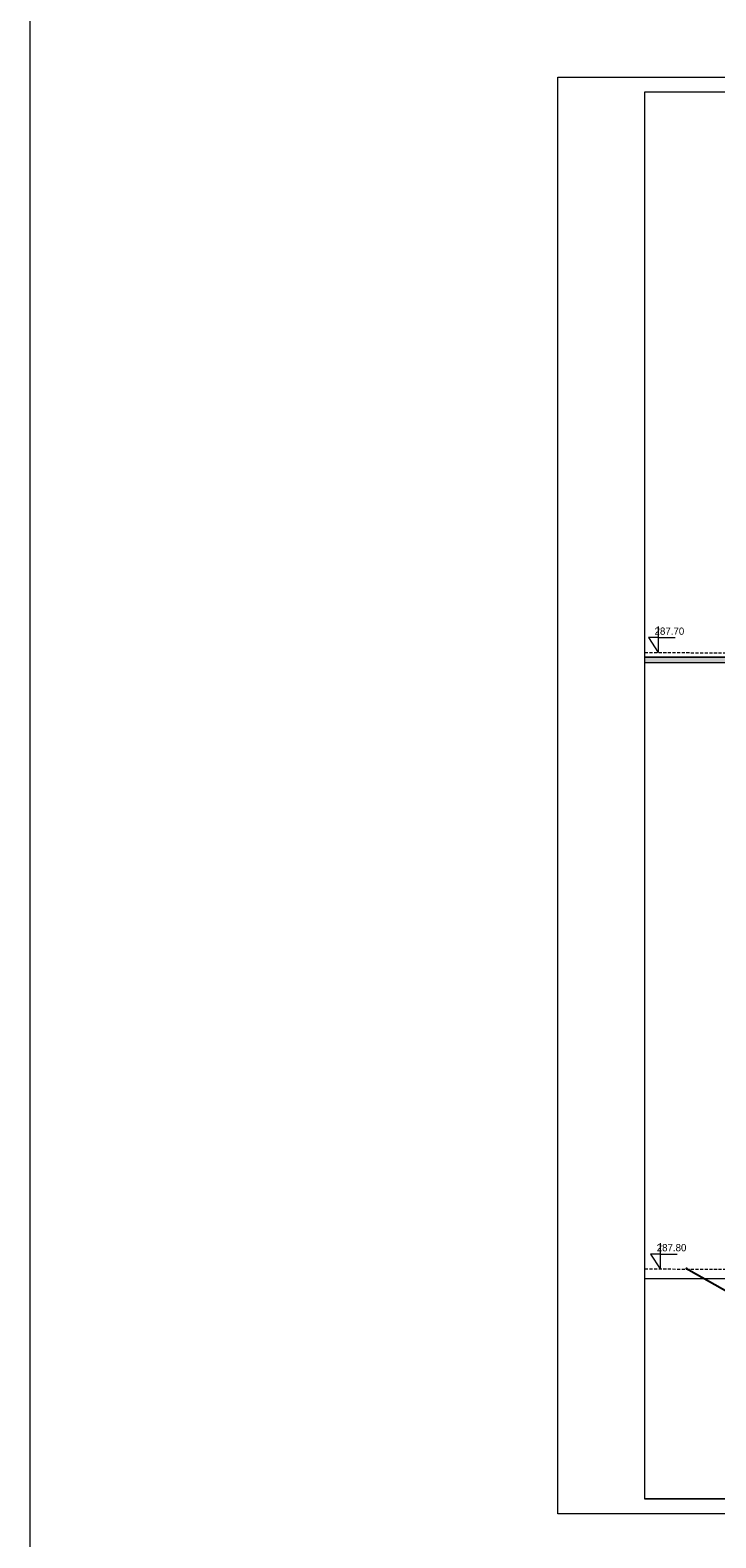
# Model space of a CAD drawing. Header units: millimetres. Extents: x -115268 to 140687, y -37779 to 24471.
# Tile 244 of 256: x 43052 to 44469, y 16580 to 19697. Entities that reach past the tile are written whole.
import ezdxf
from ezdxf import colors
from ezdxf.entities.mleader import LeaderData, LeaderLine
from ezdxf.math import Vec2, Vec3

# ---------------------------------------------------------------- set-up
doc = ezdxf.new("R2010")
doc.units = ezdxf.units.MM
doc.linetypes.add('DASHED', pattern=[19.05, 12.7, -6.35])
doc.layers.get('0').update_dxf_attribs({"lineweight": 9})
for name, color, linetype, lineweight in [('A_CIENKA', 7, 'Continuous', 9), ('A_HATCH', 8, 'Continuous', 9), ('A_PRZERYW', 8, 'DASHED', 9), ('A_RAMKA', 7, 'Continuous', 9)]:
    doc.layers.add(name, color=color, linetype=linetype, lineweight=lineweight)

# ---------------------------------------------------------------- blocks, each defined once
blk = doc.blocks.new('_Dot')
at = {"color": 0, "linetype": 'ByBlock', "lineweight": -2}
blk.add_line((-0.5, 0), (-1, 0), dxfattribs=at)
at = {"color": 0, "linetype": 'ByBlock', "const_width": 0.5}
blk.add_lwpolyline([(-0.25, 0, 1), (0.25, 0, 1)], format="xyb", close=True, dxfattribs=at)

msp = doc.modelspace()

# ---------------------------------------------------------------- hatches: boundary and pattern name
at = {"layer": 'A_HATCH', "true_color": 0x000000, "transparency": 33554559}
h = msp.add_hatch(color=18, dxfattribs=at)
h.dxf.hatch_style = 1
h.paths.add_polyline_path([(47808.12011, 18389.17005), (47808.12011, 18400.71116), (44322.30594, 18400.71116), (44322.30594, 18389.17005)])

# ---------------------------------------------------------------- linework, layer by layer
msp.add_lwpolyline([(43051.8412, 24470.50472), (64269.45076, 24470.50472), (64269.45076, 5600.02562), (43051.8412, 5600.02562)], close=True)
at = {"layer": 'A_CIENKA'}
for p, q in [((44349.82642, 18464.12771), (44349.82642, 18410.69956)), ((44349.82642, 18441.48264), (44329.82642, 18441.48264)), ((44329.82642, 18441.48264), (44349.82642, 18410.69956)), ((44349.82642, 18441.48264), (44384.73681, 18441.48264)), ((47808.12011, 18400.71116), (44322.30594, 18400.71116)), ((44354.23633, 17189.51317), (44354.23633, 17136.08503)), ((44354.23633, 17166.86811), (44334.23633, 17166.86811)), ((44334.23633, 17166.86811), (44354.23633, 17136.08503)), ((44354.23633, 17166.86811), (44389.14672, 17166.86811)), ((44322.30594, 17116.12215), (47808.12011, 17116.12215))]:
    msp.add_line(p, q, dxfattribs=at)
msp.add_lwpolyline([(44142.30594, 19599.72918), (48342.30594, 19599.72918), (48342.30594, 16629.72918), (44142.30594, 16629.72918), (44142.30594, 19599.72918)], dxfattribs=at)
at = {"layer": 'A_HATCH'}
msp.add_lwpolyline([(47808.12011, 18389.17005), (44322.30594, 18389.17005), (44322.30594, 18400.71116), (47808.12011, 18400.71116)], dxfattribs=at)
msp.add_lwpolyline([(47808.12011, 18389.17005), (44322.30594, 18389.17005), (44322.30594, 18400.71116), (47808.12011, 18400.71116)], dxfattribs=at)
msp.add_lwpolyline([(44322.30594, 17116.12215), (47808.12011, 17116.12215), (47808.12011, 16660.50838), (44322.30594, 16660.50838)], close=True, dxfattribs=at)
at = {"layer": 'A_PRZERYW', "ltscale": 0.5}
for p, q in [((44322.30594, 18410.69895), (47808.12011, 18389.17005)), ((44322.30594, 17136.21292), (47808.12011, 17116.12215))]:
    msp.add_line(p, q, dxfattribs=at)
at = {"layer": 'A_RAMKA'}
msp.add_lwpolyline([(44322.30594, 19569.72918), (48308.12011, 19569.72918), (48308.12011, 16659.72918), (44322.30594, 16659.72918)], close=True, dxfattribs=at)

# ---------------------------------------------------------------- texts
at = {"layer": 'A_CIENKA', "char_height": 15, "attachment_point": 1}
for s, insert in [(' 287.70', (44336.83818, 18462.09837)), (' 287.80', (44341.24808, 17187.48383))]:
    msp.add_mtext_dynamic_manual_height_columns(s, width=332.8311032, gutter_width=17.5, heights=[18.10996], dxfattribs=dict(at, insert=insert))

# ---------------------------------------------------------------- leaders
at = {"layer": 'A_CIENKA'}
ml = msp.add_multileader_mtext('Standard', dxfattribs=at)
ml.set_content('{\\Fromans.shx;TEREN ISTNIEJĄCY}', color=256)
ml.set_leader_properties()
ml.set_arrow_properties(name='DOT')
ml.build(insert=Vec2(0, 0))
ml.multileader.update_dxf_attribs({"arrow_head_size": 5})
ctx = ml.context
ctx.base_point, ctx.char_height, ctx.arrow_head_size, ctx.landing_gap_size, ctx.plane_origin = Vec3(44517.47304, 17079.47167), 10, 5, 0.09, Vec3(44484.37584, 16913.83458)
notes = []
notes.append((ctx, [(0, (1, 1, 0), (44509.47304, 17079.47167), (1, 0), 8, [(0, [(44408.58557, 17136.67842)], 0, [])])]))
ctx.mtext.insert, ctx.mtext.width, ctx.mtext.flow_direction = Vec3(44517.56304, 17085.42167), 239.2869378, 5
for ctx, leaders in notes:
    for number, flags, end, landing, length, lines in leaders:
        leader = LeaderData()
        leader.index, (leader.has_last_leader_line, leader.has_dogleg_vector, leader.attachment_direction) = number, flags
        leader.last_leader_point, leader.dogleg_vector, leader.dogleg_length = Vec3(end), Vec3(landing), length
        for number, points, colour, breaks in lines:
            line = LeaderLine()
            line.index, line.vertices, line.color, line.breaks = number, Vec3.list(points), colors.encode_raw_color(colour), breaks
            leader.lines.append(line)
        ctx.leaders.append(leader)

doc.saveas('drawing.dxf')
